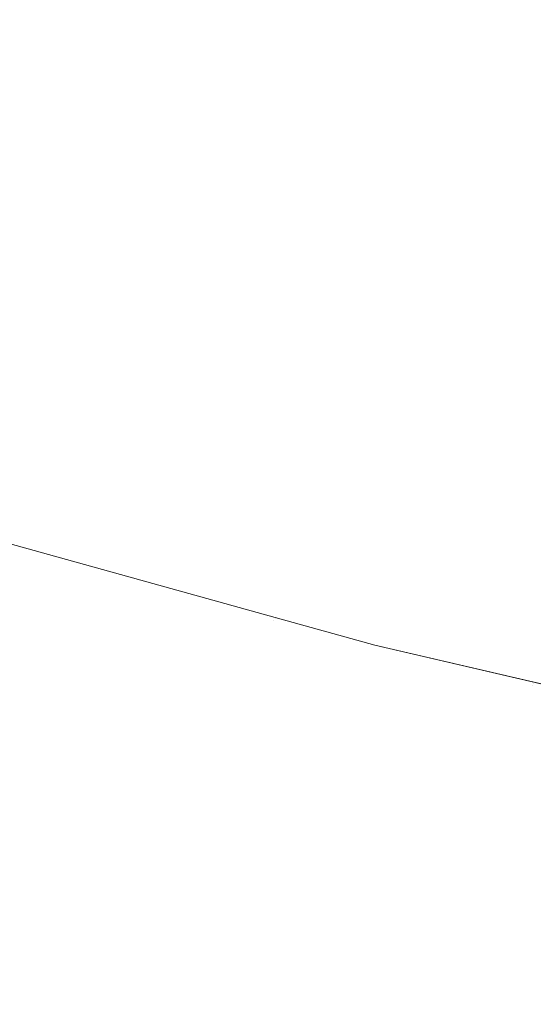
# Model space of a CAD drawing. Header units: centimetres. Extents: x -35.1 to 36.2, y 3.4 to 5.2.
# Tile 133 of 256: x -10.9709 to -10.9556, y 3.7002 to 3.7295. Entities that reach past the tile are written whole.
import ezdxf

# ---------------------------------------------------------------- set-up
doc = ezdxf.new("R2010")
doc.units = ezdxf.units.CM
doc.header["$LTSCALE"] = 2.54
doc.layers.add('Lucido design-1', color=7, linetype='Continuous')

# ---------------------------------------------------------------- blocks, each defined once
blk = doc.blocks.new('Gruppo-4-1')
at = {"color": 7, "linetype": 'Continuous', "lineweight": 9}
blk.add_3dface([(-34.952766, 5.100212, -1872.215514), (-34.952766, 3.500212, -1872.215514), (36.079692, 3.500212, -1872.215514), (36.079692, 5.100212, -1872.215514)], dxfattribs=at)
for points, invisible_edges in [([(-10.969095, 3.732388, -1872.658665), (-10.962295, 3.730324, -1872.658665), (-10.962989, 3.72899, -1872.660793), (-10.969842, 3.731071, -1872.660793)], 15), ([(-10.971243, 3.728599, -1872.665138), (-10.978067, 3.730851, -1872.665138), (-10.977334, 3.732043, -1872.662952), (-10.970558, 3.729807, -1872.662952)], 15), ([(-10.955376, 3.728403, -1872.658665), (-10.962295, 3.730324, -1872.658665), (-10.961574, 3.731711, -1872.656569), (-10.954711, 3.729806, -1872.656569)], 15), ([(-10.969842, 3.731071, -1872.660793), (-10.962989, 3.72899, -1872.660793), (-10.963654, 3.727711, -1872.662952), (-10.970558, 3.729807, -1872.662952)], 15), ([(-10.956015, 3.727054, -1872.660793), (-10.962989, 3.72899, -1872.660793), (-10.962295, 3.730324, -1872.658665), (-10.955376, 3.728403, -1872.658665)], 15), ([(-10.970558, 3.729807, -1872.662952), (-10.963654, 3.727711, -1872.662952), (-10.96429, 3.726488, -1872.665138), (-10.971243, 3.728599, -1872.665138)], 15), ([(-10.956628, 3.725761, -1872.662952), (-10.963654, 3.727711, -1872.662952), (-10.962989, 3.72899, -1872.660793), (-10.956015, 3.727054, -1872.660793)], 15), ([(-10.971243, 3.728599, -1872.665138), (-10.96429, 3.726488, -1872.665138), (-10.964897, 3.72532, -1872.66735), (-10.971897, 3.727445, -1872.66735)], 15), ([(-10.955376, 3.728403, -1872.658665), (-10.948346, 3.726631, -1872.658665), (-10.94893, 3.725268, -1872.660793), (-10.956015, 3.727054, -1872.660793)], 15), ([(-10.957214, 3.724524, -1872.665138), (-10.96429, 3.726488, -1872.665138), (-10.963654, 3.727711, -1872.662952), (-10.956628, 3.725761, -1872.662952)], 15), ([(-10.971897, 3.727445, -1872.66735), (-10.964897, 3.72532, -1872.66735), (-10.965474, 3.72421, -1872.669585), (-10.972519, 3.726348, -1872.669585)], 15), ([(-10.956015, 3.727054, -1872.660793), (-10.94893, 3.725268, -1872.660793), (-10.94949, 3.723962, -1872.662952), (-10.956628, 3.725761, -1872.662952)], 15), ([(-10.957774, 3.723343, -1872.66735), (-10.964897, 3.72532, -1872.66735), (-10.96429, 3.726488, -1872.665138), (-10.957214, 3.724524, -1872.665138)], 15), ([(-10.973109, 3.725307, -1872.67184), (-10.972519, 3.726348, -1872.669585), (-10.965474, 3.72421, -1872.669585), (-10.966022, 3.723156, -1872.67184)], 15), ([(-10.956628, 3.725761, -1872.662952), (-10.94949, 3.723962, -1872.662952), (-10.950025, 3.722712, -1872.665138), (-10.957214, 3.724524, -1872.665138)], 15), ([(-10.966022, 3.723156, -1872.67184), (-10.96654, 3.72216, -1872.674113), (-10.973666, 3.724324, -1872.674113), (-10.973109, 3.725307, -1872.67184)], 15), ([(-10.958306, 3.72222, -1872.669585), (-10.965474, 3.72421, -1872.669585), (-10.964897, 3.72532, -1872.66735), (-10.957774, 3.723343, -1872.66735)], 15), ([(-10.957214, 3.724524, -1872.665138), (-10.950025, 3.722712, -1872.665138), (-10.950536, 3.721519, -1872.66735), (-10.957774, 3.723343, -1872.66735)], 15), ([(-10.974192, 3.723397, -1872.676402), (-10.973666, 3.724324, -1872.674113), (-10.96654, 3.72216, -1872.674113), (-10.967028, 3.721222, -1872.676402)], 15), ([(-10.958811, 3.721154, -1872.67184), (-10.966022, 3.723156, -1872.67184), (-10.965474, 3.72421, -1872.669585), (-10.958306, 3.72222, -1872.669585)], 15), ([(-10.967028, 3.721222, -1872.676402), (-10.967485, 3.720341, -1872.678705), (-10.974685, 3.722527, -1872.678705), (-10.974192, 3.723397, -1872.676402)], 15), ([(-10.957774, 3.723343, -1872.66735), (-10.950536, 3.721519, -1872.66735), (-10.951023, 3.720384, -1872.669585), (-10.958306, 3.72222, -1872.669585)], 15), ([(-10.959288, 3.720147, -1872.674113), (-10.96654, 3.72216, -1872.674113), (-10.966022, 3.723156, -1872.67184), (-10.958811, 3.721154, -1872.67184)], 15), ([(-10.975146, 3.721714, -1872.681018), (-10.974685, 3.722527, -1872.678705), (-10.967485, 3.720341, -1872.678705), (-10.967913, 3.719518, -1872.681018)], 15), ([(-10.967028, 3.721222, -1872.676402), (-10.96654, 3.72216, -1872.674113), (-10.959288, 3.720147, -1872.674113), (-10.959738, 3.719198, -1872.676402)], 15), ([(-10.958306, 3.72222, -1872.669585), (-10.951023, 3.720384, -1872.669585), (-10.951484, 3.719308, -1872.67184), (-10.958811, 3.721154, -1872.67184)], 15), ([(-10.967913, 3.719518, -1872.681018), (-10.968311, 3.718753, -1872.683339), (-10.975574, 3.720958, -1872.683339), (-10.975146, 3.721714, -1872.681018)], 15), ([(-10.959738, 3.719198, -1872.676402), (-10.96016, 3.718308, -1872.678705), (-10.967485, 3.720341, -1872.678705), (-10.967028, 3.721222, -1872.676402)], 15), ([(-10.97597, 3.720259, -1872.685667), (-10.975574, 3.720958, -1872.683339), (-10.968311, 3.718753, -1872.683339), (-10.968679, 3.718045, -1872.685667)], 15), ([(-10.958811, 3.721154, -1872.67184), (-10.951484, 3.719308, -1872.67184), (-10.95192, 3.71829, -1872.674113), (-10.959288, 3.720147, -1872.674113)], 15), ([(-10.967913, 3.719518, -1872.681018), (-10.967485, 3.720341, -1872.678705), (-10.96016, 3.718308, -1872.678705), (-10.960554, 3.717476, -1872.681018)], 15), ([(-10.968679, 3.718045, -1872.685667), (-10.969017, 3.717395, -1872.687998), (-10.976335, 3.719616, -1872.687998), (-10.97597, 3.720259, -1872.685667)], 15), ([(-10.959738, 3.719198, -1872.676402), (-10.959288, 3.720147, -1872.674113), (-10.95192, 3.71829, -1872.674113), (-10.952331, 3.717331, -1872.676402)], 15), ([(-10.976667, 3.719029, -1872.690331), (-10.976335, 3.719616, -1872.687998), (-10.969017, 3.717395, -1872.687998), (-10.969326, 3.716801, -1872.690331)], 15), ([(-10.960554, 3.717476, -1872.681018), (-10.960921, 3.716702, -1872.683339), (-10.968311, 3.718753, -1872.683339), (-10.967913, 3.719518, -1872.681018)], 15), ([(-10.952331, 3.717331, -1872.676402), (-10.952716, 3.716431, -1872.678705), (-10.96016, 3.718308, -1872.678705), (-10.959738, 3.719198, -1872.676402)], 15), ([(-10.969326, 3.716801, -1872.690331), (-10.969606, 3.716263, -1872.692664), (-10.976968, 3.718498, -1872.692664), (-10.976667, 3.719029, -1872.690331)], 15), ([(-10.968679, 3.718045, -1872.685667), (-10.968311, 3.718753, -1872.683339), (-10.960921, 3.716702, -1872.683339), (-10.96126, 3.715986, -1872.685667)], 15), ([(-10.977239, 3.718021, -1872.694993), (-10.976968, 3.718498, -1872.692664), (-10.969606, 3.716263, -1872.692664), (-10.969857, 3.715781, -1872.694993)], 15), ([(-10.960554, 3.717476, -1872.681018), (-10.96016, 3.718308, -1872.678705), (-10.952716, 3.716431, -1872.678705), (-10.953077, 3.715591, -1872.681018)], 15), ([(-10.969857, 3.715781, -1872.694993), (-10.970079, 3.715353, -1872.697318), (-10.977478, 3.717599, -1872.697318), (-10.977239, 3.718021, -1872.694993)], 15), ([(-10.96126, 3.715986, -1872.685667), (-10.961572, 3.715328, -1872.687998), (-10.969017, 3.717395, -1872.687998), (-10.968679, 3.718045, -1872.685667)], 15), ([(-10.977687, 3.71723, -1872.699636), (-10.977478, 3.717599, -1872.697318), (-10.970079, 3.715353, -1872.697318), (-10.970273, 3.714979, -1872.699636)], 15), ([(-10.969326, 3.716801, -1872.690331), (-10.969017, 3.717395, -1872.687998), (-10.961572, 3.715328, -1872.687998), (-10.961856, 3.714727, -1872.690331)], 15), ([(-10.953077, 3.715591, -1872.681018), (-10.953412, 3.714809, -1872.683339), (-10.960921, 3.716702, -1872.683339), (-10.960554, 3.717476, -1872.681018)], 15), ([(-10.970273, 3.714979, -1872.699636), (-10.97044, 3.714659, -1872.701944), (-10.977867, 3.716914, -1872.701944), (-10.977687, 3.71723, -1872.699636)], 15), ([(-10.978017, 3.716649, -1872.704243), (-10.977867, 3.716914, -1872.701944), (-10.97044, 3.714659, -1872.701944), (-10.970579, 3.714391, -1872.704243)], 15), ([(-10.961856, 3.714727, -1872.690331), (-10.962114, 3.714183, -1872.692664), (-10.969606, 3.716263, -1872.692664), (-10.969326, 3.716801, -1872.690331)], 15), ([(-10.970579, 3.714391, -1872.704243), (-10.970692, 3.714174, -1872.706529), (-10.978138, 3.716434, -1872.706529), (-10.978017, 3.716649, -1872.704243)], 15), ([(-10.96126, 3.715986, -1872.685667), (-10.960921, 3.716702, -1872.683339), (-10.953412, 3.714809, -1872.683339), (-10.953721, 3.714086, -1872.685667)], 15), ([(-10.970779, 3.714007, -1872.7088), (-10.97084, 3.71389, -1872.711056), (-10.978297, 3.716153, -1872.711056), (-10.978232, 3.71627, -1872.7088)], 15), ([(-10.978232, 3.71627, -1872.7088), (-10.978138, 3.716434, -1872.706529), (-10.970692, 3.714174, -1872.706529), (-10.970779, 3.714007, -1872.7088)], 15), ([(-10.969857, 3.715781, -1872.694993), (-10.969606, 3.716263, -1872.692664), (-10.962114, 3.714183, -1872.692664), (-10.962345, 3.713695, -1872.694993)], 15), ([(-10.978336, 3.716085, -1872.713294), (-10.978297, 3.716153, -1872.711056), (-10.97084, 3.71389, -1872.711056), (-10.970876, 3.71382, -1872.713294)], 15), ([(-10.978336, 3.716085, -1872.713294), (-10.970876, 3.71382, -1872.713294), (-10.97356, 3.714585, -1872.715514)], 11), ([(-10.953721, 3.714086, -1872.685667), (-10.954006, 3.713421, -1872.687998), (-10.961572, 3.715328, -1872.687998), (-10.96126, 3.715986, -1872.685667)], 15), ([(-10.962345, 3.713695, -1872.694993), (-10.96255, 3.713263, -1872.697318), (-10.970079, 3.715353, -1872.697318), (-10.969857, 3.715781, -1872.694993)], 15), ([(-10.970273, 3.714979, -1872.699636), (-10.970079, 3.715353, -1872.697318), (-10.96255, 3.713263, -1872.697318), (-10.962729, 3.712885, -1872.699636)], 15), ([(-10.961856, 3.714727, -1872.690331), (-10.961572, 3.715328, -1872.687998), (-10.954006, 3.713421, -1872.687998), (-10.954266, 3.712814, -1872.690331)], 15), ([(-10.962729, 3.712885, -1872.699636), (-10.962883, 3.712561, -1872.701944), (-10.97044, 3.714659, -1872.701944), (-10.970273, 3.714979, -1872.699636)], 15), ([(-10.954266, 3.712814, -1872.690331), (-10.954502, 3.712265, -1872.692664), (-10.962114, 3.714183, -1872.692664), (-10.961856, 3.714727, -1872.690331)], 15), ([(-10.963318, 3.711642, -1872.918688), (-10.970912, 3.71375, -1872.918688), (-10.97356, 3.714585, -1872.915514), (-10.963283, 3.711737, -1872.915514)], 11), ([(-10.963283, 3.711737, -1872.915514), (-10.97356, 3.714585, -1872.915514), (-10.97356, 3.714585, -1872.715514), (-10.963283, 3.711737, -1872.715514)], 10), ([(-10.963285, 3.711713, -1872.713294), (-10.963283, 3.711737, -1872.715514), (-10.97356, 3.714585, -1872.715514), (-10.970876, 3.71382, -1872.713294)], 13), ([(-10.970579, 3.714391, -1872.704243), (-10.97044, 3.714659, -1872.701944), (-10.962883, 3.712561, -1872.701944), (-10.963011, 3.71229, -1872.704243)], 15), ([(-10.970779, 3.714007, -1872.7088), (-10.970692, 3.714174, -1872.706529), (-10.963115, 3.712071, -1872.706529), (-10.963195, 3.711902, -1872.7088)], 15), ([(-10.963011, 3.71229, -1872.704243), (-10.963115, 3.712071, -1872.706529), (-10.970692, 3.714174, -1872.706529), (-10.970579, 3.714391, -1872.704243)], 15), ([(-10.962345, 3.713695, -1872.694993), (-10.962114, 3.714183, -1872.692664), (-10.954502, 3.712265, -1872.692664), (-10.954713, 3.711772, -1872.694993)], 15), ([(-10.970876, 3.71382, -1872.713294), (-10.97084, 3.71389, -1872.711056), (-10.963251, 3.711783, -1872.711056), (-10.963285, 3.711713, -1872.713294)], 15), ([(-10.963195, 3.711902, -1872.7088), (-10.963251, 3.711783, -1872.711056), (-10.97084, 3.71389, -1872.711056), (-10.970779, 3.714007, -1872.7088)], 15), ([(-10.963511, 3.711234, -1872.925326), (-10.971122, 3.713347, -1872.925326), (-10.970989, 3.713603, -1872.921959), (-10.963389, 3.711493, -1872.921959)], 15), ([(-10.963389, 3.711493, -1872.921959), (-10.970989, 3.713603, -1872.921959), (-10.970912, 3.71375, -1872.918688), (-10.963318, 3.711642, -1872.918688)], 15), ([(-10.954713, 3.711772, -1872.694993), (-10.9549, 3.711335, -1872.697318), (-10.96255, 3.713263, -1872.697318), (-10.962345, 3.713695, -1872.694993)], 15), ([(-10.963691, 3.710855, -1872.928788), (-10.971317, 3.712972, -1872.928788), (-10.971122, 3.713347, -1872.925326), (-10.963511, 3.711234, -1872.925326)], 15), ([(-10.962729, 3.712885, -1872.699636), (-10.96255, 3.713263, -1872.697318), (-10.9549, 3.711335, -1872.697318), (-10.955064, 3.710953, -1872.699636)], 15), ([(-10.971439, 3.712737, -1872.930554), (-10.971317, 3.712972, -1872.928788), (-10.963691, 3.710855, -1872.928788), (-10.963804, 3.710617, -1872.930554)], 15), ([(-10.963804, 3.710617, -1872.930554), (-10.963933, 3.710345, -1872.932342), (-10.971579, 3.712468, -1872.932342), (-10.971439, 3.712737, -1872.930554)], 15), ([(-10.955064, 3.710953, -1872.699636), (-10.955204, 3.710626, -1872.701944), (-10.962883, 3.712561, -1872.701944), (-10.962729, 3.712885, -1872.699636)], 15), ([(-10.971737, 3.712164, -1872.934153), (-10.971579, 3.712468, -1872.932342), (-10.963933, 3.710345, -1872.932342), (-10.964078, 3.710038, -1872.934153)], 15), ([(-10.963011, 3.71229, -1872.704243), (-10.962883, 3.712561, -1872.701944), (-10.955204, 3.710626, -1872.701944), (-10.955321, 3.710352, -1872.704243)], 15), ([(-10.964078, 3.710038, -1872.934153), (-10.964242, 3.709693, -1872.935985), (-10.971914, 3.711823, -1872.935985), (-10.971737, 3.712164, -1872.934153)], 15), ([(-10.955321, 3.710352, -1872.704243), (-10.955416, 3.71013, -1872.706529), (-10.963115, 3.712071, -1872.706529), (-10.963011, 3.71229, -1872.704243)], 15), ([(-10.972111, 3.711445, -1872.937837), (-10.971914, 3.711823, -1872.935985), (-10.964242, 3.709693, -1872.935985), (-10.964423, 3.709311, -1872.937837)], 15), ([(-10.955489, 3.70996, -1872.7088), (-10.955541, 3.70984, -1872.711056), (-10.963251, 3.711783, -1872.711056), (-10.963195, 3.711902, -1872.7088)], 15), ([(-10.963195, 3.711902, -1872.7088), (-10.963115, 3.712071, -1872.706529), (-10.955416, 3.71013, -1872.706529), (-10.955489, 3.70996, -1872.7088)], 15), ([(-10.963389, 3.711493, -1872.921959), (-10.955666, 3.709547, -1872.921959), (-10.955778, 3.709285, -1872.925326), (-10.963511, 3.711234, -1872.925326)], 15), ([(-10.963318, 3.711642, -1872.918688), (-10.955602, 3.709697, -1872.918688), (-10.955666, 3.709547, -1872.921959), (-10.963389, 3.711493, -1872.921959)], 15), ([(-10.963318, 3.711642, -1872.918688), (-10.963283, 3.711737, -1872.915514), (-10.960312, 3.710914, -1872.915514)], 9), ([(-10.960312, 3.710914, -1872.915514), (-10.955602, 3.709697, -1872.918688), (-10.963318, 3.711642, -1872.918688)], 11), ([(-10.963285, 3.711713, -1872.713294), (-10.963251, 3.711783, -1872.711056), (-10.955541, 3.70984, -1872.711056), (-10.955571, 3.709768, -1872.713294)], 15), ([(-10.960312, 3.710914, -1872.715514), (-10.963283, 3.711737, -1872.715514), (-10.963285, 3.711713, -1872.713294)], 10), ([(-10.960312, 3.710914, -1872.715514), (-10.963285, 3.711713, -1872.713294), (-10.955571, 3.709768, -1872.713294)], 11), ([(-10.963283, 3.711737, -1872.715514), (-10.960312, 3.710914, -1872.715514), (-10.960312, 3.710914, -1872.915514), (-10.963283, 3.711737, -1872.915514)], 10), ([(-10.964423, 3.709311, -1872.937837), (-10.964623, 3.708888, -1872.939711), (-10.972328, 3.711027, -1872.939711), (-10.972111, 3.711445, -1872.937837)], 15), ([(-10.963511, 3.711234, -1872.925326), (-10.955778, 3.709285, -1872.925326), (-10.955943, 3.708902, -1872.928788), (-10.963691, 3.710855, -1872.928788)], 15), ([(-10.972566, 3.710569, -1872.941603), (-10.972328, 3.711027, -1872.939711), (-10.964623, 3.708888, -1872.939711), (-10.964843, 3.708425, -1872.941603)], 15), ([(-10.955602, 3.709697, -1872.918688), (-10.960312, 3.710914, -1872.915514), (-10.947749, 3.70799, -1872.915514)], 9), ([(-10.960312, 3.710914, -1872.915514), (-10.960312, 3.710914, -1872.715514), (-10.955566, 3.70981, -1872.715514)], 9), ([(-10.955566, 3.70981, -1872.715514), (-10.94663, 3.70773, -1872.715514), (-10.947749, 3.70799, -1872.915514), (-10.960312, 3.710914, -1872.915514)], 10), ([(-10.955571, 3.709768, -1872.713294), (-10.955566, 3.70981, -1872.715514), (-10.960312, 3.710914, -1872.715514)], 9), ([(-10.956046, 3.708662, -1872.930554), (-10.956163, 3.708387, -1872.932342), (-10.963933, 3.710345, -1872.932342), (-10.963804, 3.710617, -1872.930554)], 15), ([(-10.963804, 3.710617, -1872.930554), (-10.963691, 3.710855, -1872.928788), (-10.955943, 3.708902, -1872.928788), (-10.956046, 3.708662, -1872.930554)], 15), ([(-10.964843, 3.708425, -1872.941603), (-10.965082, 3.707919, -1872.943514), (-10.972826, 3.710069, -1872.943514), (-10.972566, 3.710569, -1872.941603)], 15), ([(-10.964078, 3.710038, -1872.934153), (-10.963933, 3.710345, -1872.932342), (-10.956163, 3.708387, -1872.932342), (-10.956297, 3.708076, -1872.934153)], 15), ([(-10.973109, 3.709525, -1872.945443), (-10.972826, 3.710069, -1872.943514), (-10.965082, 3.707919, -1872.943514), (-10.965343, 3.707369, -1872.945443)], 15), ([(-10.956297, 3.708076, -1872.934153), (-10.956446, 3.707728, -1872.935985), (-10.964242, 3.709693, -1872.935985), (-10.964078, 3.710038, -1872.934153)], 15), ([(-10.965343, 3.707369, -1872.945443), (-10.965625, 3.706773, -1872.947388), (-10.973416, 3.708935, -1872.947388), (-10.973109, 3.709525, -1872.945443)], 15), ([(-10.964423, 3.709311, -1872.937837), (-10.964242, 3.709693, -1872.935985), (-10.956446, 3.707728, -1872.935985), (-10.956611, 3.707342, -1872.937837)], 15), ([(-10.947932, 3.707505, -1872.925326), (-10.955778, 3.709285, -1872.925326), (-10.955666, 3.709547, -1872.921959), (-10.947831, 3.707769, -1872.921959)], 15), ([(-10.947831, 3.707769, -1872.921959), (-10.955666, 3.709547, -1872.921959), (-10.955602, 3.709697, -1872.918688), (-10.947773, 3.70792, -1872.918688)], 15), ([(-10.947749, 3.70799, -1872.915514), (-10.947773, 3.70792, -1872.918688), (-10.955602, 3.709697, -1872.918688)], 11), ([(-10.956611, 3.707342, -1872.937837), (-10.956794, 3.706915, -1872.939711), (-10.964623, 3.708888, -1872.939711), (-10.964423, 3.709311, -1872.937837)], 15), ([(-10.948081, 3.707118, -1872.928788), (-10.955943, 3.708902, -1872.928788), (-10.955778, 3.709285, -1872.925326), (-10.947932, 3.707505, -1872.925326)], 15), ([(-10.973746, 3.7083, -1872.949348), (-10.973416, 3.708935, -1872.947388), (-10.965625, 3.706773, -1872.947388), (-10.96593, 3.70613, -1872.949348)], 15), ([(-10.964843, 3.708425, -1872.941603), (-10.964623, 3.708888, -1872.939711), (-10.956794, 3.706915, -1872.939711), (-10.956995, 3.706447, -1872.941603)], 15), ([(-10.956046, 3.708662, -1872.930554), (-10.955943, 3.708902, -1872.928788), (-10.948081, 3.707118, -1872.928788), (-10.948174, 3.706875, -1872.930554)], 15), ([(-10.948174, 3.706875, -1872.930554), (-10.94828, 3.706598, -1872.932342), (-10.956163, 3.708387, -1872.932342), (-10.956046, 3.708662, -1872.930554)], 15), ([(-10.96593, 3.70613, -1872.949348), (-10.966258, 3.705439, -1872.951323), (-10.974102, 3.707616, -1872.951323), (-10.973746, 3.7083, -1872.949348)], 15), ([(-10.956995, 3.706447, -1872.941603), (-10.957214, 3.705936, -1872.943514), (-10.965082, 3.707919, -1872.943514), (-10.964843, 3.708425, -1872.941603)], 15), ([(-10.956297, 3.708076, -1872.934153), (-10.956163, 3.708387, -1872.932342), (-10.94828, 3.706598, -1872.932342), (-10.948401, 3.706284, -1872.934153)], 15), ([(-10.948401, 3.706284, -1872.934153), (-10.948535, 3.705933, -1872.935985), (-10.956446, 3.707728, -1872.935985), (-10.956297, 3.708076, -1872.934153)], 15), ([(-10.965343, 3.707369, -1872.945443), (-10.965082, 3.707919, -1872.943514), (-10.957214, 3.705936, -1872.943514), (-10.957452, 3.70538, -1872.945443)], 15), ([(-10.956611, 3.707342, -1872.937837), (-10.956446, 3.707728, -1872.935985), (-10.948535, 3.705933, -1872.935985), (-10.948685, 3.705543, -1872.937837)], 15), ([(-10.974483, 3.706883, -1872.953311), (-10.974102, 3.707616, -1872.951323), (-10.966258, 3.705439, -1872.951323), (-10.966609, 3.704697, -1872.953311)], 15), ([(-10.957452, 3.70538, -1872.945443), (-10.95771, 3.704778, -1872.947388), (-10.965625, 3.706773, -1872.947388), (-10.965343, 3.707369, -1872.945443)], 15), ([(-10.948685, 3.705543, -1872.937837), (-10.94885, 3.705113, -1872.939711), (-10.956794, 3.706915, -1872.939711), (-10.956611, 3.707342, -1872.937837)], 15), ([(-10.966609, 3.704697, -1872.953311), (-10.966985, 3.703904, -1872.955309), (-10.974891, 3.706099, -1872.955309), (-10.974483, 3.706883, -1872.953311)], 15), ([(-10.956995, 3.706447, -1872.941603), (-10.956794, 3.706915, -1872.939711), (-10.94885, 3.705113, -1872.939711), (-10.949032, 3.70464, -1872.941603)], 15), ([(-10.96593, 3.70613, -1872.949348), (-10.965625, 3.706773, -1872.947388), (-10.95771, 3.704778, -1872.947388), (-10.957988, 3.704128, -1872.949348)], 15), ([(-10.949032, 3.70464, -1872.941603), (-10.94923, 3.704124, -1872.943514), (-10.957214, 3.705936, -1872.943514), (-10.956995, 3.706447, -1872.941603)], 15), ([(-10.975326, 3.705262, -1872.957318), (-10.974891, 3.706099, -1872.955309), (-10.966985, 3.703904, -1872.955309), (-10.967386, 3.703058, -1872.957318)], 15), ([(-10.957988, 3.704128, -1872.949348), (-10.958287, 3.70343, -1872.951323), (-10.966258, 3.705439, -1872.951323), (-10.96593, 3.70613, -1872.949348)], 15), ([(-10.957452, 3.70538, -1872.945443), (-10.957214, 3.705936, -1872.943514), (-10.94923, 3.704124, -1872.943514), (-10.949445, 3.703563, -1872.945443)], 15), ([(-10.966609, 3.704697, -1872.953311), (-10.966258, 3.705439, -1872.951323), (-10.958287, 3.70343, -1872.951323), (-10.958609, 3.70268, -1872.953311)], 15), ([(-10.949445, 3.703563, -1872.945443), (-10.949678, 3.702955, -1872.947388), (-10.95771, 3.704778, -1872.947388), (-10.957452, 3.70538, -1872.945443)], 15), ([(-10.967386, 3.703058, -1872.957318), (-10.967812, 3.702157, -1872.959334), (-10.975788, 3.704371, -1872.959334), (-10.975326, 3.705262, -1872.957318)], 15), ([(-10.957988, 3.704128, -1872.949348), (-10.95771, 3.704778, -1872.947388), (-10.949678, 3.702955, -1872.947388), (-10.94993, 3.7023, -1872.949348)], 15), ([(-10.958609, 3.70268, -1872.953311), (-10.958952, 3.701879, -1872.955309), (-10.966985, 3.703904, -1872.955309), (-10.966609, 3.704697, -1872.953311)], 15), ([(-10.968266, 3.701201, -1872.961357), (-10.97628, 3.703426, -1872.961357), (-10.975788, 3.704371, -1872.959334), (-10.967812, 3.702157, -1872.959334)], 15), ([(-10.967386, 3.703058, -1872.957318), (-10.966985, 3.703904, -1872.955309), (-10.958952, 3.701879, -1872.955309), (-10.959318, 3.701024, -1872.957318)], 15), ([(-10.94993, 3.7023, -1872.949348), (-10.950201, 3.701595, -1872.951323), (-10.958287, 3.70343, -1872.951323), (-10.957988, 3.704128, -1872.949348)], 15), ([(-10.968746, 3.700187, -1872.963384), (-10.976801, 3.702424, -1872.963384), (-10.97628, 3.703426, -1872.961357), (-10.968266, 3.701201, -1872.961357)], 15), ([(-10.958609, 3.70268, -1872.953311), (-10.958287, 3.70343, -1872.951323), (-10.950201, 3.701595, -1872.951323), (-10.950491, 3.700838, -1872.953311)], 15), ([(-10.959318, 3.701024, -1872.957318), (-10.959708, 3.700115, -1872.959334), (-10.967812, 3.702157, -1872.959334), (-10.967386, 3.703058, -1872.957318)], 15), ([(-10.969254, 3.699115, -1872.965413), (-10.977352, 3.701364, -1872.965413), (-10.976801, 3.702424, -1872.963384), (-10.968746, 3.700187, -1872.963384)], 15), ([(-10.950491, 3.700838, -1872.953311), (-10.950801, 3.70003, -1872.955309), (-10.958952, 3.701879, -1872.955309), (-10.958609, 3.70268, -1872.953311)], 15), ([(-10.967812, 3.702157, -1872.959334), (-10.959708, 3.700115, -1872.959334), (-10.960122, 3.699148, -1872.961357), (-10.968266, 3.701201, -1872.961357)], 15), ([(-10.951132, 3.699167, -1872.957318), (-10.959318, 3.701024, -1872.957318), (-10.958952, 3.701879, -1872.955309), (-10.950801, 3.70003, -1872.955309)], 15), ([(-10.96979, 3.697984, -1872.967443), (-10.977934, 3.700244, -1872.967443), (-10.977352, 3.701364, -1872.965413), (-10.969254, 3.699115, -1872.965413)], 15), ([(-10.968266, 3.701201, -1872.961357), (-10.960122, 3.699148, -1872.961357), (-10.960561, 3.698124, -1872.963384), (-10.968746, 3.700187, -1872.963384)], 15), ([(-10.951485, 3.698249, -1872.959334), (-10.959708, 3.700115, -1872.959334), (-10.959318, 3.701024, -1872.957318), (-10.951132, 3.699167, -1872.957318)], 15), ([(-10.970355, 3.696791, -1872.96947), (-10.978547, 3.699065, -1872.96947), (-10.977934, 3.700244, -1872.967443), (-10.96979, 3.697984, -1872.967443)], 15)]:
    blk.add_3dface(points, dxfattribs=dict(at, invisible_edges=invisible_edges))

msp = doc.modelspace()

# ---------------------------------------------------------------- block references
at = {"layer": 'Lucido design-1', "color": 7}
msp.add_blockref('Gruppo-4-1', (0, 0), dxfattribs=at)

doc.saveas('drawing.dxf')
